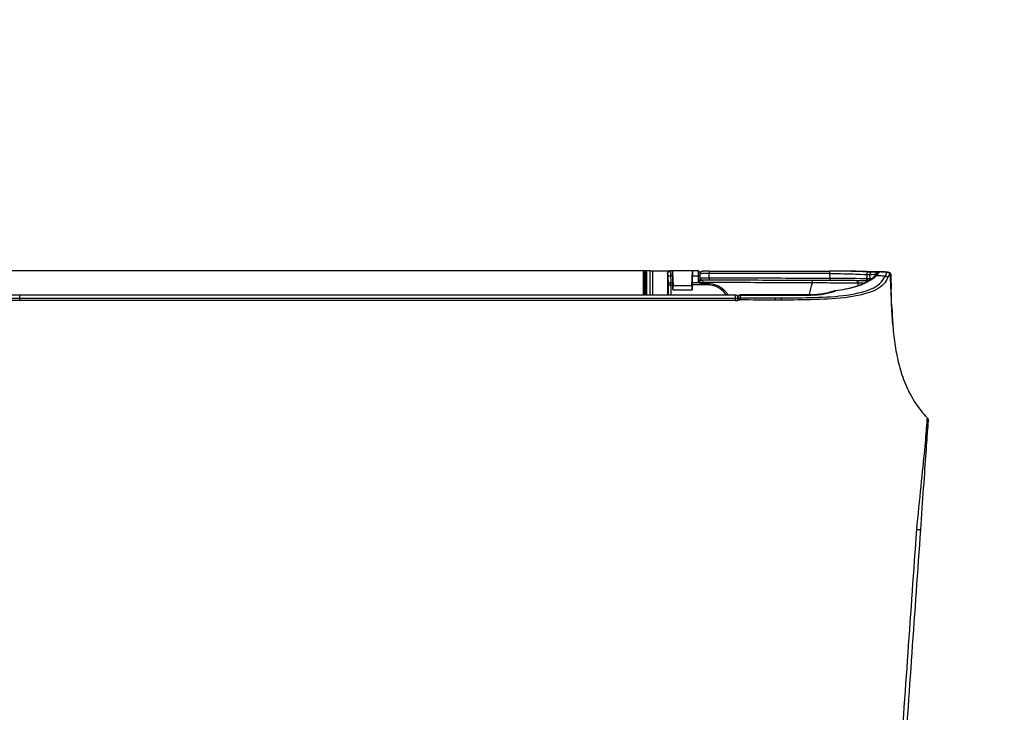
# Model space of a CAD drawing. Header units: millimetres. Extents: x -424979 to 718034, y -72486 to 344972.
# Tile 100 of 256: x 354082 to 354574, y 63632 to 63979. Entities that reach past the tile are written whole.
import ezdxf
from ezdxf import colors
from ezdxf.entities.mleader import LeaderData, LeaderLine
from ezdxf.math import Vec2, Vec3
from ezdxf.xclip import XClip

# ---------------------------------------------------------------- set-up
doc = ezdxf.new("R2010")
doc.units = ezdxf.units.MM
doc.header["$MEASUREMENT"] = 0
doc.header["$XCLIPFRAME"] = 0
doc.layers.add('0100_001_1_0_Nr_pióra__1', color=7, linetype='Continuous', lineweight=13)
doc.layers.add('IS_KLIM Opis_Średnice', color=7, linetype='Continuous', lineweight=9)
doc.layers.add('IS_KLIM_urządzenia', color=3, linetype='Continuous')
doc.layers.add('Rysunki i obrazki', color=7, linetype='Continuous')
picture_1 = doc.add_image_def('image1.tif', size_in_pixel=(4960, 3508))

# ---------------------------------------------------------------- blocks, each defined once
blk = doc.blocks.new('Rysunek_1_1', base_point=(-285945.28, 74341.74))
at = {"layer": '0100_001_1_0_Nr_pióra__1', "color": 7, "lineweight": 13}
image = blk.add_image(picture_1, insert=(-264947.95, 89188.04), size_in_units=(41994.67, 29692.6), rotation=180, dxfattribs=at)
image.set_boundary_path([(-0.5, -0.5), (4959.5, 3507.5)])
blk = doc.blocks.new('G$CFEA986A8')
at = {"layer": 'IS_KLIM_urządzenia', "linetype": 'Continuous'}
for p, q in [((902.57, 201.14), (563.89, 201.26)), ((902.37, 200.15), (902.37, 200.94)), ((902.57, 201.14), (902.77, 201.14)), ((902.57, 201.14), (902.57, 200.15)), ((903.79, 201.14), (902.77, 201.14)), ((902.77, 200.15), (902.77, 201.14)), ((902.97, 200.94), (902.97, 200.15)), ((908.45, 201.14), (907.89, 201.14)), ((912.52, 201.14), (908.47, 201.14)), ((912.52, 201.14), (912.37, 198.14)), ((912.55, 201.14), (912.52, 201.14)), ((913.83, 201.14), (912.55, 201.14)), ((902.37, 196.17), (902.37, 200.15)), ((902.57, 200.15), (902.57, 196.17)), ((902.77, 200.15), (902.57, 200.15)), ((902.78, 196.17), (902.77, 200.15)), ((902.97, 200.15), (902.98, 196.17)), ((908.01, 200.14), (908.41, 200.14)), ((912.56, 198.77), (912.59, 200.14)), ((912.59, 200.14), (913.83, 200.14)), ((913.83, 199.19), (913.83, 200.14)), ((914.13, 200.84), (914.13, 199.99)), ((914.13, 199.99), (914.13, 199.04)), ((772.5, 196.17), (772.5, 196.12)), ((772.5, 195.46), (772.5, 196.12)), ((772.5, 195.01), (772.5, 195.46)), ((921.53, 196.12), (921.53, 196.17)), ((921.53, 195.01), (921.53, 195.46))]:
    blk.add_line(p, q, dxfattribs=at)
at = {"layer": 'IS_KLIM_urządzenia', "linetype": 'Continuous', "extrusion": (0, 0, -1)}
for centre, radius, start, end in [((-902.57, 200.94), 0.2, 0.06, 90), ((-902.77, 200.94), 0.2, 90, 179.94), ((-913.83, 200.84), 0.3, 90, 180), ((-949.35, 200.44), 0.5, 357.7297, 89), ((-914.63, 199.19), 0.8, 328.4419, 0), ((-914.63, 199.04), 0.5, 328.4419, 360), ((-949.38, 199.62), 0.5, 270.2, 357.9509)]:
    blk.add_arc(centre, radius, start, end, dxfattribs=at)
at = {"layer": 'IS_KLIM_urządzenia', "linetype": 'Continuous', "extrusion": (1.00954e-06, -2.82004e-16, 1)}
blk.add_arc((953.43, 198.1, 0), 0.5, 336.3033, 1.7827, dxfattribs=at)
at = {"layer": 'IS_KLIM_urządzenia', "linetype": 'Continuous', "extrusion": (1.60164e-27, -6.12303e-17, -1)}
blk.add_arc((-921.53, 195.67), 0.5, 90, 180, dxfattribs=at)
at = {"layer": 'IS_KLIM_urządzenia', "linetype": 'Continuous'}
blk.add_arc((922.53, 195.67), 0.5, 90, 180, dxfattribs=at)
for centre, major_axis, ratio, start_param, end_param in [((907.89, 200.64), (0, -0.5), 0.996195, 3.141593, 4.711612), ((916.08, 200.61), (0, -0.5), 0.034873, 3.089201, 4.710644), ((941.09, 200.61), (0, -0.5), 0.034873, 3.089633, 4.710644), ((941.13, 200.61), (0, 0.5), 0.034873, 6.231234, 7.852245), ((949.95, 200.45), (0.009, -0.5), 0.86661, 3.141593, 4.730312), ((951.12, 200.47), (0.009, -0.5), 0.866632, 3.141593, 4.730968), ((951.61, 200.49), (-0.144, 0.479), 0.997743, 5.938151, 6.276421), ((953.13, 200.41), (0.026, 0.499), 0.9983, 4.780824, 6.283185), ((902.57, 200.15), (-0.2, 0), 0.005236, 4.712394, 6.283185), ((902.77, 200.15), (-0.2, 0), 0.005236, 3.141593, 4.712397), ((908.01, 199.89), (-0.499, -0.025), 0.499537, 4.687551, 6.182407), ((913.83, 199.99), (-0.3, 0), 0.500503, 3.141593, 4.742589), ((913.83, 199.04), (-0.3, 0), 0.500503, 3.141593, 4.742589), ((914.63, 199.71), (0.5, 0), 0.97477, 3.141593, 4.707041), ((914.65, 199.74), (-0.002, -0.5), 0.988846, 4.715581, 6.283185), ((916.08, 199.73), (-0.002, -0.5), 0.034879, 4.710765, 6.283185), ((941.17, 199.65), (-0.002, -0.5), 0.034879, 4.710765, 6.283185), ((946.76, 198.64), (0.002, 0.49), 0.738248, 4.644813, 6.283185), ((949.98, 199.62), (-0.002, -0.5), 0.86639, 4.745476, 5.27577), ((950.87, 199.75), (-0.375, 0.331), 0.874767, 5.323694, 7.085331), ((952.71, 199.67), (-0.457, 0.203), 0.909388, 3.595277, 5.050644), ((908.08, 198.46), (-0.499, -0.025), 0.499537, 4.687551, 6.182407), ((908.08, 198.21), (-0.5, 0), 0.001724, 4.74727, 6.195919), ((913.95, 198.62), (-0.256, -0.157), 0.454954, 3.141593, 4.474043), ((914.63, 198.74), (0.5, 0), 0.003693, 3.75529, 4.703662), ((914.41, 198.27), (0.084, 0.288), 0.033955, 0, 1.578937), ((914.63, 198.24), (0, -0.3), 0.034873, 3.141593, 4.710644), ((915.73, 198.24), (0, -0.3), 0.034873, 3.141593, 4.710644), ((942.41, 196.53), (0.154, -0.476), 0.571177, 2.610999, 3.141593), ((942.41, 196.53), (-0.055, 0.497), 0.256635, 5.838948, 6.28321), ((921.53, 195.67), (-0.5, 0), 0.894842, 3.141593, 4.712389), ((921.53, 195.01), (-0.5, 0), 0.894842, 3.141593, 4.712389), ((921.53, 195.01), (-0.5, 0), 0.001524, 1.570796, 3.141593), ((922.53, 195.67), (0.5, 0), 0.910452, 1.566816, 3.141593), ((922.53, 195.11), (0.5, 0), 0.910238, 1.566572, 3.141593), ((922.53, 195.11), (0.5, 0), 0.001837, 3.141593, 4.717362), ((922.53, 195.67), (0, 0.5), 0.009623, 5.856747, 6.283185), ((922.53, 195.11), (0.001, 0.5), 0.004977, 4.710563, 5.856245), ((937.19, 195.67), (0, 0.5), 0.010876, 5.85437, 6.283185)]:
    blk.add_ellipse(centre, major_axis=major_axis, ratio=ratio, start_param=start_param, end_param=end_param, dxfattribs=at)
at = {"layer": 'IS_KLIM_urządzenia', "linetype": 'Continuous', "extrusion": (0, 0, -1)}
for centre, major_axis, ratio, start_param, end_param in [((912.44, 199.14), (-0.11, -2), 0.052397, 3.13883, 4.18571), ((913.83, 199.14), (0, -2), 0.005231, 2.094713, 3.141593)]:
    blk.add_ellipse(centre, major_axis=major_axis, ratio=ratio, start_param=start_param, end_param=end_param, dxfattribs=at)
at = {"layer": 'IS_KLIM_urządzenia', "linetype": 'Continuous'}
for points, degree in [([(903.79, 201.14), (903.95, 201.14), (904.1, 201.14), (904.26, 201.14)], 3), ([(903.79, 196.17), (903.79, 197.83), (903.79, 199.49), (903.79, 201.14)], 3), ([(904.26, 201.14), (904.26, 199.49), (904.26, 197.83), (904.26, 196.17)], 3), ([(907.88, 201.14), (907.89, 201.14), (907.89, 201.14), (907.89, 201.14)], 3), ([(908.47, 201.14), (908.46, 201.14), (908.45, 201.14), (908.45, 201.14)], 3), ([(908.62, 198.14), (908.57, 199.14), (908.52, 200.14), (908.47, 201.14)], 3), ([(916.08, 201.11), (924.42, 201.11), (932.75, 201.11), (941.09, 201.11)], 3), ([(951.64, 200.99), (951.56, 200.97), (951.29, 200.69), (950.89, 200.21)], 3), ([(951.53, 200.98), (951.42, 200.97), (951.28, 200.97), (951.11, 200.97)], 3), ([(951.65, 200.98), (951.47, 200.97)], 1), ([(951.65, 200.99), (951.65, 200.99), (951.64, 200.99), (951.64, 200.99)], 3), ([(951.87, 200.98), (951.87, 200.98), (951.87, 200.98), (951.87, 200.98)], 3), ([(951.88, 200.98), (952.37, 200.96), (952.87, 200.93), (953.37, 200.9)], 3), ([(952.73, 200.13), (952.95, 200.65), (953.08, 200.92), (953.16, 200.91)], 3), ([(907.4, 200.64), (907.39, 200.64), (907.39, 200.64), (907.39, 200.64)], 3), ([(907.39, 200.64), (907.39, 199.15), (907.39, 197.66), (907.39, 196.17)], 3), ([(908.41, 200.14), (908.42, 199.66), (908.43, 199.17), (908.44, 198.69)], 3), ([(914.13, 200.54), (914.13, 200.36), (914.13, 200.17), (914.13, 199.99)], 3), ([(914.13, 198.74), (914.13, 198.82), (914.13, 198.91), (914.13, 198.98)], 3), ([(914.65, 199.24), (914.64, 199.24), (914.63, 199.24), (914.63, 199.23)], 3), ([(916.07, 199.74), (916.07, 200.03), (916.07, 200.32), (916.07, 200.62)], 3), ([(941.07, 200.62), (941.08, 200.62), (941.1, 200.62), (941.11, 200.62)], 3), ([(950.89, 200.21), (949.55, 198.7), (946.42, 197.44), (942.41, 196.99)], 3), ([(948.85, 200.42), (948.86, 200.19), (948.87, 199.97), (948.87, 199.74)], 3), ([(948.88, 199.6), (948.88, 199.6), (949.11, 199.6), (949.55, 199.6)], 3), ([(949.55, 199.6), (949.68, 199.6), (949.82, 199.6), (949.95, 199.6)], 3), ([(953.63, 200.42), (953.55, 200.42), (953.42, 200.17), (953.2, 199.67)], 3), ([(953.38, 200.9), (953.63, 200.89), (953.84, 200.67), (953.85, 200.42)], 3), ([(953.78, 200.42), (953.74, 200.42), (953.73, 200.42), (953.63, 200.42)], 3), ([(953.9, 198.93), (953.92, 198.4), (953.94, 197.87), (953.95, 197.34)], 3), ([(907.58, 196.17), (907.58, 196.85), (907.59, 197.53), (907.59, 198.21)], 3), ([(908.07, 198.21), (908.07, 197.53), (908.07, 196.85), (908.07, 196.17)], 3), ([(908.46, 198.19), (908.33, 198.19), (908.2, 198.2), (908.07, 198.21)], 3), ([(908.08, 198.71), (908.2, 198.7), (908.32, 198.69), (908.44, 198.69)], 3), ([(914.4, 198.27), (913.78, 198.27), (913.16, 198.27), (912.54, 198.27)], 3), ([(912.56, 198.77), (913.02, 198.77), (913.48, 198.77), (913.94, 198.77)], 3), ([(914.62, 198.24), (914.55, 198.24), (914.47, 198.25), (914.4, 198.27)], 3), ([(914.49, 198.56), (914.54, 198.54), (914.59, 198.54), (914.63, 198.54)], 3), ([(936.94, 196.3), (937.09, 197.09), (937.3, 197.88), (937.59, 198.66)], 3), ([(942.26, 197.01), (940.8, 196.54), (939.06, 196.17), (937.19, 196.17)], 3), ([(937.19, 196.13), (939.13, 196.13), (940.91, 196.5), (942.41, 196.99)], 3), ([(937.59, 198.66), (937.59, 198.66), (937.59, 198.66), (937.59, 198.66)], 3), ([(942.26, 197.01), (941.32, 196.71), (940.35, 196.47), (939.34, 196.33)], 3), ([(947, 198.6), (946.98, 198.42), (946.96, 198.23), (946.95, 198.04)], 3), ([(947.09, 198.59), (947.05, 198.6), (947.01, 198.6), (946.96, 198.61)], 3), ([(954.08, 193.57), (954.03, 194.82), (953.99, 196.07), (953.96, 197.32)], 3), ([(448.64, 196.29), (505.06, 196.29), (561.48, 196.29), (772.5, 196.17)], 3), ([(772.5, 196.12), (561.48, 196.24), (505.06, 196.24), (448.64, 196.24)], 3), ([(772.5, 195.01), (561.48, 195.13), (505.06, 195.13), (448.64, 195.13)], 3), ([(772.5, 196.17), (822.17, 196.17), (871.85, 196.17), (921.53, 196.17)], 3), ([(922.03, 195.11), (922.03, 195.29), (922.03, 195.48), (922.03, 195.67)], 3), ([(922.03, 195.1), (922.03, 195.07), (922.03, 195.04), (922.03, 195.01)], 3), ([(922.53, 195.56), (924.95, 195.55), (927.37, 195.55), (929.79, 195.53)], 3), ([(929.79, 195.08), (927.37, 195.09), (924.95, 195.1), (922.53, 195.1)], 3), ([(929.79, 195.53), (929.79, 195.45), (929.79, 195.27), (929.79, 195.08)], 3), ([(929.79, 195.53), (930.21, 195.53), (930.63, 195.53), (931.05, 195.53)], 3), ([(931.05, 195.07), (931.04, 195.07), (931.03, 195.07), (931.02, 195.07)], 3), ([(954.08, 193.57), (954.08, 193.49), (954.09, 193.42), (954.09, 193.34)], 3), ([(957.65, 175.95), (957.61, 176.03), (957.57, 176.11), (957.53, 176.2)], 3), ([(961.41, 170.57), (961.6, 170.37), (961.7, 170.09), (961.68, 169.81)], 3), ([(959.21, 147.27), (958, 130.15), (956.79, 113.02), (955.58, 95.9)], 3), ([(956.51, 95.85), (957.7, 112.97), (958.9, 130.09), (960.1, 147.21)], 3)]:
    blk.add_open_spline(points, degree=degree, dxfattribs=at)
for points, knots in [([(904.26, 201.14), (905.3, 201.14), (906.35, 201.14), (907.41, 201.14), (907.42, 201.14), (907.59, 201.14), (907.74, 201.14), (907.88, 201.14)], [0, 0, 0, 0, 0.863472, 0.863472, 0.877231, 0.877231, 1, 1, 1, 1]), ([(907.39, 200.64), (907.39, 200.7), (907.4, 200.75), (907.43, 200.86), (907.46, 200.91), (907.53, 201), (907.57, 201.04), (907.67, 201.09), (907.72, 201.12), (907.81, 201.14), (907.85, 201.14), (907.88, 201.14)], [0, 0, 0, 0, 0.21439, 0.21439, 0.428764, 0.428764, 0.643392, 0.643392, 0.858543, 0.858543, 1, 1, 1, 1]), ([(907.89, 201.14), (907.91, 201.14), (907.92, 201.1), (907.95, 200.95), (907.96, 200.84), (907.99, 200.55), (908, 200.35), (908.01, 200.14)], [0, 0, 0, 0, 0.323073, 0.323073, 0.646292, 0.646292, 1, 1, 1, 1]), ([(908.41, 200.14), (908.41, 200.33), (908.4, 200.51), (908.41, 200.8), (908.41, 200.92), (908.42, 201.09), (908.44, 201.14), (908.45, 201.14)], [0, 0, 0, 0, 0.320954, 0.320954, 0.641904, 0.641904, 1, 1, 1, 1]), ([(916.08, 201.11), (915.92, 201.11), (915.58, 201.11), (915.09, 201.1), (914.76, 201.08), (914.6, 201.05), (914.48, 201.03), (914.36, 200.97), (914.25, 200.87), (914.17, 200.73), (914.13, 200.61), (914.14, 200.54), (914.14, 200.54)], [0, 0, 0, 0, 0.161926, 0.367066, 0.579486, 0.703061, 0.770747, 0.816557, 0.869414, 0.929709, 0.994845, 1, 1, 1, 1]), ([(948.84, 201.02), (948.83, 201.02), (948.3, 201.03), (947.14, 201.07), (945.21, 201.1), (943.52, 201.11), (942.31, 201.11), (941.7, 201.11), (941.39, 201.11), (941.22, 201.11), (941.13, 201.11), (941.09, 201.11)], [0, 0, 0, 0, 0.004945, 0.253708, 0.502472, 0.751236, 0.875618, 0.937809, 0.968905, 0.984452, 1, 1, 1, 1]), ([(949.34, 200.94), (949.35, 200.94), (948.46, 200.96), (945.43, 201.07), (943.32, 201.12), (941.13, 201.11)], [0, 0, 0, 0, 0.5, 0.5, 1, 1, 1, 1]), ([(948.84, 201.02), (949.2, 201), (949.92, 200.98), (950.51, 200.96), (950.78, 200.96), (950.82, 200.96)], [0, 0, 0, 0, 0.463265, 0.920562, 1, 1, 1, 1]), ([(949.94, 200.95), (949.78, 200.94), (949.65, 200.94), (949.41, 200.94), (949.34, 200.94), (949.34, 200.94)], [0, 0, 0, 0, 0.405495, 0.405495, 1, 1, 1, 1]), ([(951.11, 200.97), (951.05, 200.97), (951, 200.97), (950.61, 200.96), (950.27, 200.95), (949.94, 200.95)], [0, 0, 0, 0, 0.140287, 0.140287, 1, 1, 1, 1]), ([(951.47, 200.97), (951.44, 200.96), (951.35, 200.93), (951.24, 200.85), (951.05, 200.69), (950.79, 200.42), (950.54, 200.13), (950.49, 200.07)], [0, 0, 0, 0, 0.055654, 0.152218, 0.398919, 0.883415, 1, 1, 1, 1]), ([(951.3, 200.97), (951.33, 200.97), (951.36, 200.97), (951.43, 200.97), (951.47, 200.97), (951.52, 200.97), (951.53, 200.98), (951.53, 200.98)], [0, 0, 0, 0, 0.196485, 0.196485, 0.598241, 0.598241, 1, 1, 1, 1]), ([(953.16, 200.91), (952.82, 200.93), (952.49, 200.95), (951.99, 200.98), (951.82, 200.98), (951.65, 200.99)], [0, 0, 0, 0, 0.665624, 0.665624, 1, 1, 1, 1]), ([(953.16, 200.91), (953.26, 200.91), (953.27, 200.91), (953.35, 200.9), (953.38, 200.9), (953.38, 200.9)], [0, 0, 0, 0, 0.500965, 0.500965, 1, 1, 1, 1]), ([(907.51, 199.89), (907.5, 200.05), (907.49, 200.2), (907.47, 200.42), (907.45, 200.5), (907.43, 200.61), (907.41, 200.64), (907.4, 200.64)], [0, 0, 0, 0, 0.353543, 0.353543, 0.676789, 0.676789, 1, 1, 1, 1]), ([(907.58, 198.46), (907.57, 198.71), (907.56, 198.96), (907.53, 199.44), (907.52, 199.66), (907.51, 199.89)], [0, 0, 0, 0, 0.522709, 0.522709, 1, 1, 1, 1]), ([(908.01, 200.14), (908.02, 199.85), (908.04, 199.56), (908.06, 199.09), (908.07, 198.9), (908.08, 198.71)], [0, 0, 0, 0, 0.604042, 0.604042, 1, 1, 1, 1]), ([(916.07, 200.62), (915.94, 200.62), (915.82, 200.61), (915.48, 200.61), (915.27, 200.61), (914.89, 200.6), (914.71, 200.59), (914.43, 200.58), (914.32, 200.57), (914.17, 200.56), (914.13, 200.55), (914.13, 200.54)], [0, 0, 0, 0, 0.119883, 0.119883, 0.339691, 0.339691, 0.55974, 0.55974, 0.779888, 0.779888, 1, 1, 1, 1]), ([(914.16, 199.74), (914.19, 199.74), (914.26, 199.74), (914.47, 199.74), (914.61, 199.74), (914.94, 199.74), (915.13, 199.74), (915.57, 199.74), (915.82, 199.74), (916.07, 199.74)], [0, 0, 0, 0, 0.243193, 0.243193, 0.486385, 0.486385, 0.729578, 0.729578, 1, 1, 1, 1]), ([(914.63, 199.23), (914.63, 199.21), (914.63, 199.19), (914.63, 199.13), (914.63, 199.09), (914.63, 199.01), (914.63, 198.96), (914.63, 198.85), (914.63, 198.8), (914.63, 198.74)], [0, 0, 0, 0, 0.251437, 0.251437, 0.502865, 0.502865, 0.754279, 0.754279, 1, 1, 1, 1]), ([(916.08, 199.23), (915.89, 199.24), (915.71, 199.24), (915.38, 199.24), (915.24, 199.24), (914.99, 199.24), (914.89, 199.24), (914.73, 199.24), (914.67, 199.24), (914.65, 199.24)], [0, 0, 0, 0, 0.270422, 0.270422, 0.513615, 0.513615, 0.756808, 0.756808, 1, 1, 1, 1]), ([(941.07, 200.62), (940.74, 200.62), (940.4, 200.62), (938.74, 200.62), (937.41, 200.62), (930.74, 200.62), (925.41, 200.62), (918.74, 200.62), (917.4, 200.62), (916.07, 200.62)], [0, 0, 0, 0, 0.039967, 0.039967, 0.199835, 0.199835, 0.839306, 0.839306, 1, 1, 1, 1]), ([(916.07, 199.74), (916.4, 199.73), (916.73, 199.73), (918.4, 199.73), (919.73, 199.72), (926.39, 199.7), (931.72, 199.68), (938.42, 199.66), (939.78, 199.65), (941.15, 199.65)], [0, 0, 0, 0, 0.039838, 0.039838, 0.199192, 0.199192, 0.836607, 0.836607, 1, 1, 1, 1]), ([(941.17, 199.15), (940.83, 199.15), (940.5, 199.15), (938.83, 199.16), (937.5, 199.16), (930.84, 199.18), (925.51, 199.2), (918.81, 199.22), (917.45, 199.23), (916.08, 199.23)], [0, 0, 0, 0, 0.039838, 0.039838, 0.199192, 0.199192, 0.836607, 0.836607, 1, 1, 1, 1]), ([(931.05, 195.53), (933.36, 195.52), (935.66, 195.57), (940.26, 195.7), (942.58, 195.82), (946.89, 196.44), (948.95, 196.94), (951.65, 198.37), (952.34, 199.25), (952.73, 200.13)], [0, 0, 0, 0, 0.25, 0.25, 0.5, 0.5, 0.75, 0.75, 1, 1, 1, 1]), ([(953.2, 199.67), (952.8, 198.78), (952.09, 197.91), (949.34, 196.5), (947.25, 196), (942.85, 195.37), (940.48, 195.24), (935.77, 195.12), (933.41, 195.07), (931.05, 195.07)], [0, 0, 0, 0, 0.25, 0.25, 0.5, 0.5, 0.75, 0.75, 1, 1, 1, 1]), ([(937.59, 198.66), (937.59, 198.72), (937.59, 198.77), (937.59, 198.88), (937.59, 198.93), (937.59, 199.02), (937.58, 199.05), (937.58, 199.11), (937.58, 199.14), (937.58, 199.15), (937.58, 199.16), (937.58, 199.16), (937.58, 199.16), (937.58, 199.16)], [0, 0, 0, 0, 0.215384, 0.215384, 0.430768, 0.430768, 0.646164, 0.646164, 0.861588, 0.861588, 0.968092, 0.968092, 1, 1, 1, 1]), ([(941.11, 200.62), (941.11, 200.6), (941.11, 200.58), (941.13, 200.26), (941.14, 199.95), (941.15, 199.65)], [0, 0, 0, 0, 0.050907, 0.050907, 1, 1, 1, 1]), ([(941.11, 200.62), (943.18, 200.61), (945.18, 200.56), (948.02, 200.45), (948.85, 200.42), (948.85, 200.42)], [0, 0, 0, 0, 0.5, 0.5, 1, 1, 1, 1]), ([(941.15, 199.65), (943.21, 199.64), (945.21, 199.62), (948.05, 199.61), (948.88, 199.6), (948.88, 199.6)], [0, 0, 0, 0, 0.5, 0.5, 1, 1, 1, 1]), ([(948.92, 199.12), (948.52, 199.12), (947.86, 199.12), (945.48, 199.13), (943.36, 199.14), (941.17, 199.15)], [0, 0, 0, 0, 0.365319, 0.365319, 1, 1, 1, 1]), ([(950.4, 200.02), (950.34, 199.94), (950.05, 199.6), (949.22, 199.02), (947.89, 198.34), (946.25, 197.76), (944.39, 197.32), (942.98, 197.08), (942.2, 197.02), (942.12, 197.01)], [0, 0, 0, 0, 0.063833, 0.253259, 0.439583, 0.622959, 0.803555, 0.981106, 1, 1, 1, 1]), ([(946.96, 198.61), (946.96, 198.63), (946.96, 198.65), (946.96, 198.69), (946.95, 198.71), (946.95, 198.77), (946.94, 198.81), (946.93, 198.9), (946.91, 198.95), (946.88, 199.03), (946.86, 199.06), (946.82, 199.11), (946.8, 199.12), (946.77, 199.13), (946.77, 199.13), (946.76, 199.13)], [0, 0, 0, 0, 0.079375, 0.079375, 0.152142, 0.152142, 0.308093, 0.308093, 0.533795, 0.533795, 0.744603, 0.744603, 0.955402, 0.955402, 1, 1, 1, 1]), ([(948.85, 200.42), (948.85, 200.42), (948.93, 200.42), (949.2, 200.42), (949.34, 200.43), (949.52, 200.43)], [0, 0, 0, 0, 0.594507, 0.594507, 1, 1, 1, 1]), ([(948.85, 200.42), (948.86, 200.2), (948.87, 199.99), (948.88, 199.72), (948.88, 199.66), (948.88, 199.6)], [0, 0, 0, 0, 0.787839, 0.787839, 1, 1, 1, 1]), ([(948.9, 198.92), (948.9, 199.03), (948.9, 199.14), (948.89, 199.41), (948.88, 199.57), (948.87, 199.78), (948.87, 199.84), (948.87, 199.9)], [0, 0, 0, 0, 0.306223, 0.306223, 0.782025, 0.782025, 1, 1, 1, 1]), ([(948.87, 199.88), (948.87, 199.82), (948.87, 199.77), (948.88, 199.57), (948.89, 199.41), (948.9, 199.14), (948.9, 199.03), (948.9, 198.92)], [0, 0, 0, 0, 0.200661, 0.200661, 0.688787, 0.688787, 1, 1, 1, 1]), ([(948.9, 198.9), (948.9, 198.95), (948.9, 199), (948.89, 199.17), (948.89, 199.28), (948.88, 199.46), (948.88, 199.53), (948.88, 199.59), (948.88, 199.6), (948.88, 199.6)], [0, 0, 0, 0, 0.111069, 0.111069, 0.444253, 0.444253, 0.778253, 0.778253, 1, 1, 1, 1]), ([(948.89, 199.29), (948.89, 199.28), (948.89, 199.28), (948.89, 199.17), (948.9, 199.05), (948.9, 198.92)], [0, 0, 0, 0, 0.062899, 0.062899, 1, 1, 1, 1]), ([(949.52, 200.43), (949.68, 200.43), (949.85, 200.44), (950.24, 200.44), (950.46, 200.45), (950.68, 200.45)], [0, 0, 0, 0, 0.427577, 0.427577, 1, 1, 1, 1]), ([(949.55, 199.6), (949.54, 199.67), (949.54, 199.74), (949.53, 200.01), (949.52, 200.22), (949.52, 200.43)], [0, 0, 0, 0, 0.242772, 0.242772, 1, 1, 1, 1]), ([(950.89, 200.21), (951.29, 200.19), (951.68, 200.18), (952.3, 200.15), (952.51, 200.14), (952.73, 200.13)], [0, 0, 0, 0, 0.64643, 0.64643, 1, 1, 1, 1]), ([(954.28, 189.89), (954.28, 189.89), (954.28, 189.9), (954.27, 190.02), (954.23, 190.6), (954.14, 191.94), (954.03, 194.22), (953.91, 197.18), (953.82, 199.32), (953.78, 200.42)], [0, 0, 0, 0, 0.003556, 0.013419, 0.063305, 0.179289, 0.407722, 0.697868, 1, 1, 1, 1]), ([(953.85, 200.42), (953.85, 200.42), (953.85, 200.42), (953.85, 200.42), (953.82, 200.42), (953.79, 200.42), (953.79, 200.42), (953.79, 200.42)], [0, 0, 0, 0, 0.184418, 0.184418, 0.99996, 0.99996, 1, 1, 1, 1]), ([(953.85, 200.35), (953.85, 200.35), (953.85, 200.34), (953.85, 200.28), (953.86, 200.2), (953.87, 199.99), (953.87, 199.86), (953.88, 199.58), (953.89, 199.42), (953.9, 199.15), (953.9, 199.04), (953.9, 198.93)], [0, 0, 0, 0, 0.028642, 0.028642, 0.295178, 0.295178, 0.560807, 0.560807, 0.826045, 0.826045, 1, 1, 1, 1]), ([(907.58, 198.46), (907.58, 198.45), (907.58, 198.45), (907.58, 198.41), (907.58, 198.37), (907.59, 198.3), (907.59, 198.25), (907.59, 198.21)], [0, 0, 0, 0, 0.085637, 0.085637, 0.50049, 0.50049, 1, 1, 1, 1]), ([(908.07, 198.21), (908.07, 198.21), (908.07, 198.22), (908.07, 198.3), (908.07, 198.39), (908.07, 198.54), (908.08, 198.61), (908.08, 198.68), (908.08, 198.7), (908.08, 198.71)], [0, 0, 0, 0, 0.016895, 0.016895, 0.500026, 0.500026, 0.914477, 0.914477, 1, 1, 1, 1]), ([(908.44, 198.69), (908.44, 198.59), (908.45, 198.48), (908.46, 198.31), (908.46, 198.25), (908.46, 198.19)], [0, 0, 0, 0, 0.648219, 0.648219, 1, 1, 1, 1]), ([(908.46, 198.19), (908.46, 198.17), (908.46, 198.16), (908.48, 197.81), (908.5, 197.48), (908.52, 197.14)], [0, 0, 0, 0, 0.042191, 0.042191, 1, 1, 1, 1]), ([(908.52, 197.14), (908.51, 197.26), (908.51, 197.37), (908.5, 197.58), (908.5, 197.68), (908.49, 197.86), (908.49, 197.93), (908.5, 198.05), (908.5, 198.09), (908.51, 198.13), (908.51, 198.14), (908.52, 198.14)], [0, 0, 0, 0, 0.215427, 0.215427, 0.43087, 0.43087, 0.646084, 0.646084, 0.860997, 0.860997, 1, 1, 1, 1]), ([(908.52, 198.14), (909.18, 198.14), (909.85, 198.14), (910.52, 198.14), (910.53, 198.14), (911.18, 198.14), (911.83, 198.14), (912.48, 198.14)], [0, 0, 0, 0, 0.504617, 0.504617, 0.508808, 0.508808, 1, 1, 1, 1]), ([(912.48, 197.14), (911.81, 197.14), (911.14, 197.14), (909.82, 197.14), (909.17, 197.14), (908.52, 197.14)], [0, 0, 0, 0, 0.504597, 0.504597, 1, 1, 1, 1]), ([(912.48, 197.14), (912.49, 197.48), (912.51, 197.81), (912.53, 198.18), (912.53, 198.23), (912.54, 198.27)], [0, 0, 0, 0, 0.885108, 0.885108, 1, 1, 1, 1]), ([(912.48, 198.14), (912.48, 198.14), (912.49, 198.12), (912.5, 198.05), (912.5, 197.99), (912.5, 197.85), (912.5, 197.77), (912.5, 197.58), (912.49, 197.47), (912.48, 197.29), (912.48, 197.22), (912.48, 197.14)], [0, 0, 0, 0, 0.215444, 0.215444, 0.430943, 0.430943, 0.645652, 0.645652, 0.859614, 0.859614, 1, 1, 1, 1]), ([(912.54, 198.27), (912.54, 198.38), (912.55, 198.5), (912.55, 198.66), (912.55, 198.72), (912.56, 198.77)], [0, 0, 0, 0, 0.645591, 0.645591, 1, 1, 1, 1]), ([(913.94, 198.77), (913.98, 198.69), (914.02, 198.61), (914.12, 198.47), (914.18, 198.41), (914.3, 198.32), (914.35, 198.29), (914.4, 198.27)], [0, 0, 0, 0, 0.40011, 0.40011, 0.760145, 0.760145, 1, 1, 1, 1]), ([(914.49, 198.56), (914.46, 198.57), (914.43, 198.58), (914.36, 198.62), (914.32, 198.65), (914.26, 198.7), (914.24, 198.73), (914.22, 198.76), (914.21, 198.77), (914.21, 198.78)], [0, 0, 0, 0, 0.256779, 0.256779, 0.615768, 0.615768, 0.927089, 0.927089, 1, 1, 1, 1]), ([(915.72, 198.24), (915.52, 198.24), (915.32, 198.24), (914.96, 198.24), (914.79, 198.24), (914.62, 198.24)], [0, 0, 0, 0, 0.545123, 0.545123, 1, 1, 1, 1]), ([(937.59, 198.66), (937.25, 198.66), (936.92, 198.66), (935.26, 198.67), (933.92, 198.67), (927.26, 198.7), (921.92, 198.72), (915.94, 198.74), (915.28, 198.74), (914.63, 198.74)], [0, 0, 0, 0, 0.043508, 0.043508, 0.217737, 0.217737, 0.914651, 0.914651, 1, 1, 1, 1]), ([(914.63, 198.54), (914.83, 198.54), (915.03, 198.54), (915.4, 198.54), (915.57, 198.54), (915.73, 198.54)], [0, 0, 0, 0, 0.545123, 0.545123, 1, 1, 1, 1]), ([(919.6, 196.19), (919.44, 196.43), (919.25, 196.66), (918.18, 197.73), (916.97, 198.24), (915.72, 198.24)], [0, 0, 0, 0, 0.192531, 0.192531, 1, 1, 1, 1]), ([(915.73, 198.54), (917.05, 198.54), (918.35, 198), (919.54, 196.8), (919.78, 196.5), (919.98, 196.17)], [0, 0, 0, 0, 0.772238, 0.772238, 1, 1, 1, 1]), ([(947, 198.61), (945.56, 198.61), (943.97, 198.62), (940.8, 198.64), (939.2, 198.65), (937.59, 198.66)], [0, 0, 0, 0, 0.5, 0.5, 1, 1, 1, 1]), ([(947.12, 198.6), (947.11, 198.6), (947.11, 198.6), (947.1, 198.6), (947.1, 198.6), (947.09, 198.6), (947.09, 198.6), (947.09, 198.6), (947.09, 198.6), (947.09, 198.59), (947.09, 198.59), (947.09, 198.59), (947.09, 198.59), (947.09, 198.59)], [0, 0, 0, 0, 0.615634, 0.615634, 0.835116, 0.835116, 0.937229, 0.937229, 0.970666, 0.970666, 0.991316, 0.991316, 1, 1, 1, 1]), ([(948.34, 198.61), (948.2, 198.61), (948.06, 198.61), (947.67, 198.6), (947.43, 198.6), (947.12, 198.6)], [0, 0, 0, 0, 0.367139, 0.367139, 1, 1, 1, 1]), ([(953.96, 197.32), (953.96, 197.33), (953.96, 197.35), (953.95, 197.46), (953.95, 197.55), (953.94, 197.71), (953.94, 197.79), (953.94, 197.89), (953.94, 197.92), (953.94, 197.94)], [0, 0, 0, 0, 0.073533, 0.073533, 0.446951, 0.446951, 0.819136, 0.819136, 1, 1, 1, 1]), ([(953.96, 197.32), (953.96, 197.33), (953.96, 197.35), (953.95, 197.46), (953.95, 197.55), (953.94, 197.71), (953.94, 197.79), (953.94, 197.89), (953.94, 197.92), (953.94, 197.94)], [0, 0, 0, 0, 0.073549, 0.073549, 0.446953, 0.446953, 0.819124, 0.819124, 1, 1, 1, 1]), ([(953.96, 197.32), (953.96, 197.33), (953.96, 197.35), (953.95, 197.46), (953.95, 197.55), (953.94, 197.71), (953.94, 197.79), (953.94, 197.89), (953.94, 197.92), (953.94, 197.94)], [0, 0, 0, 0, 0.07355, 0.07355, 0.446954, 0.446954, 0.819125, 0.819125, 1, 1, 1, 1]), ([(448.64, 195.58), (499.41, 195.58), (550.18, 195.58), (761.2, 195.46), (766.85, 195.46), (772.5, 195.46)], [0, 0, 0, 0, 0.899861, 0.899861, 1, 1, 1, 1]), ([(921.53, 196.12), (921.36, 196.12), (921.19, 196.12), (919.69, 196.12), (918.36, 196.12), (911.69, 196.12), (906.36, 196.12), (879.69, 196.12), (858.36, 196.12), (815.52, 196.12), (794.01, 196.12), (772.5, 196.12)], [0, 0, 0, 0, 0.003355, 0.003355, 0.030195, 0.030195, 0.137556, 0.137556, 0.566999, 0.566999, 1, 1, 1, 1]), ([(772.5, 195.46), (778.46, 195.46), (784.43, 195.46), (834.1, 195.46), (877.81, 195.46), (921.53, 195.46)], [0, 0, 0, 0, 0.120088, 0.120088, 1, 1, 1, 1]), ([(917.32, 195.01), (917.22, 195.01), (917.12, 195.01), (911.69, 195.01), (906.36, 195.01), (879.69, 195.01), (858.36, 195.01), (815.52, 195.01), (794.01, 195.01), (772.5, 195.01)], [0, 0, 0, 0, 0.002026, 0.002026, 0.112505, 0.112505, 0.554422, 0.554422, 1, 1, 1, 1]), ([(921.53, 195.01), (921.36, 195.01), (921.19, 195.01), (919.79, 195.01), (918.56, 195.01), (917.32, 195.01)], [0, 0, 0, 0, 0.118862, 0.118862, 1, 1, 1, 1]), ([(921.53, 195.46), (921.53, 195.61), (921.53, 195.76), (921.53, 195.98), (921.53, 196.05), (921.53, 196.12)], [0, 0, 0, 0, 0.674854, 0.674854, 1, 1, 1, 1]), ([(937.19, 196.17), (933.26, 196.17), (929.32, 196.17), (924.43, 196.17), (923.48, 196.17), (922.53, 196.17)], [0, 0, 0, 0, 0.804889, 0.804889, 1, 1, 1, 1]), ([(922.53, 196.13), (922.53, 195.99), (922.53, 195.85), (922.53, 195.66), (922.53, 195.61), (922.53, 195.56)], [0, 0, 0, 0, 0.728288, 0.728288, 1, 1, 1, 1]), ([(922.53, 196.13), (922.69, 196.13), (922.86, 196.13), (924.36, 196.13), (925.69, 196.13), (930.41, 196.13), (933.8, 196.13), (937.19, 196.13)], [0, 0, 0, 0, 0.033958, 0.033958, 0.30672, 0.30672, 1, 1, 1, 1]), ([(931.02, 195.07), (930.61, 195.07), (930.2, 195.07), (929.79, 195.08), (929.79, 195.08), (929.79, 195.08)], [0, 0, 0, 0, 0.999951, 0.999951, 1, 1, 1, 1]), ([(931.05, 195.53), (931.05, 195.5), (931.05, 195.46), (931.05, 195.41), (931.05, 195.4), (931.05, 195.34), (931.05, 195.29), (931.05, 195.19), (931.05, 195.13), (931.05, 195.07)], [0, 0, 0, 0, 0.339646, 0.339646, 0.410746, 0.410746, 0.705373, 0.705373, 1, 1, 1, 1]), ([(954.08, 193.57), (954.09, 193.47), (954.15, 191.99), (954.3, 189.13), (954.78, 185.02), (955.5, 181.64), (956.33, 179), (957.09, 177.07), (958, 175.22), (959.36, 172.98), (960.56, 171.47), (961.41, 170.57)], [0, 0, 0, 0, 0.012305, 0.179842, 0.347379, 0.514916, 0.598685, 0.682453, 0.766222, 0.84999, 1, 1, 1, 1]), ([(961.41, 170.57), (961.41, 170.57), (961.37, 169.97), (961.19, 167.65), (961.06, 165.95), (960.67, 161.68), (960.4, 159.11), (959.8, 153.41), (959.5, 150.38), (959.21, 147.27)], [0, 0, 0, 0, 0.250123, 0.250123, 0.500082, 0.500082, 0.750041, 0.750041, 1, 1, 1, 1]), ([(960.1, 147.21), (960.31, 150.21), (960.51, 153.15), (960.9, 158.69), (961.08, 161.2), (961.37, 165.35), (961.48, 167), (961.64, 169.24), (961.68, 169.81), (961.68, 169.81)], [0, 0, 0, 0, 0.25, 0.25, 0.5, 0.5, 0.75, 0.75, 1, 1, 1, 1]), ([(959.21, 147.27), (959.32, 147.27), (959.43, 147.26), (959.63, 147.24), (959.72, 147.24), (959.88, 147.23), (959.95, 147.22), (960.04, 147.21), (960.07, 147.21), (960.09, 147.21), (960.1, 147.21), (960.1, 147.21)], [0, 0, 0, 0, 0.230435, 0.230435, 0.460869, 0.460869, 0.691304, 0.691304, 0.881057, 0.881057, 1, 1, 1, 1]), ([(959.21, 147.27), (959.21, 147.27), (959.21, 147.27), (959.21, 147.27), (959.21, 147.27), (959.21, 147.27)], [0, 0, 0, 0, 0.629495, 0.629495, 1, 1, 1, 1])]:
    blk.add_open_spline(points, degree=3, knots=knots, dxfattribs=at)

msp = doc.modelspace()

# ---------------------------------------------------------------- block references
at = {"layer": 'IS_KLIM_urządzenia', "xscale": 2.4, "yscale": 2.4, "zscale": 2.4, "rotation": 360}
msp.add_blockref('G$CFEA986A8', (352228.03, 63370.23), dxfattribs=at)
at = {"layer": 'Rysunki i obrazki', "color": 151, "linetype": 'Continuous', "lineweight": 20, "true_color": 0x80c2ff}
ref = msp.add_blockref('Rysunek_1_1', (362616.02, 74341.74), dxfattribs=at)
XClip(ref).set_block_clipping_path([(-306942.6163847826, 59495.4358014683), (-264947.9497181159, 89188.0358014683)])

# ---------------------------------------------------------------- next in the draw order: leaders
at = {"layer": 'IS_KLIM Opis_Średnice', "ltscale": 30}
ml = msp.add_multileader_mtext('Standard', dxfattribs=at)
ml.set_content('{\\fArial|b0|i0|c238|p0;\\C7;Odprowadzenie skroplin (przewód tłoczny) od klimatyzatora   do istniejącego pionu kanalizacji sanitarnej, zastosować pompkę skroplin. Uwaga w przypadku braku możliwości odprowadzenia skroplin do istniejącego pionu kanalizacji sanitarnej, skropliny z klimatyzacji można odprowadzić na zewnątrz budynku. W tym celu należy zamontować rurę odpływową, która skieruje wodę do rynny lub specjalnego zbiornika. Należy pamiętać o regularnym opróżnianiu zbiornika, aby zapobiec jego przepełnieniu. }', color=256)
ml.set_leader_properties()
ml.build(insert=Vec2(0, 0))
ml.multileader.update_dxf_attribs({"text_left_attachment_type": 6, "text_right_attachment_type": 6, "dogleg_length": 0.36})
ctx = ml.context
ctx.base_point, ctx.char_height, ctx.plane_origin, ctx.plane_y_axis = Vec3(345533.07, 69972.12), 250, Vec3(342875.08, 72709.49), Vec3(0, -1)
ctx.left_attachment, ctx.right_attachment = 6, 6
notes = []
notes.append((ctx, [(0, (1, 1, 0), (354726.04, 69972.12), (-1, 0), 0.36, [(1, [(345668.5, 69972.07)], 0, []), (0, [(356566.02, 63638.56)], 256, [])])]))
ctx.mtext.insert, ctx.mtext.width, ctx.mtext.flow_direction = Vec3(345535.07, 70295.62), 9695.0345, 5
ctx.mtext.has_bg_fill, ctx.mtext.bg_color, ctx.mtext.bg_scale_factor, ctx.mtext.bg_transparency, ctx.mtext.use_window_bg_color = 1, -939524096, 1.5, 0, 1
for ctx, leaders in notes:
    for number, flags, end, landing, length, lines in leaders:
        leader = LeaderData()
        leader.index, (leader.has_last_leader_line, leader.has_dogleg_vector, leader.attachment_direction) = number, flags
        leader.last_leader_point, leader.dogleg_vector, leader.dogleg_length = Vec3(end), Vec3(landing), length
        for number, points, colour, breaks in lines:
            line = LeaderLine()
            line.index, line.vertices, line.color, line.breaks = number, Vec3.list(points), colors.encode_raw_color(colour), breaks
            leader.lines.append(line)
        ctx.leaders.append(leader)

doc.saveas('drawing.dxf')
